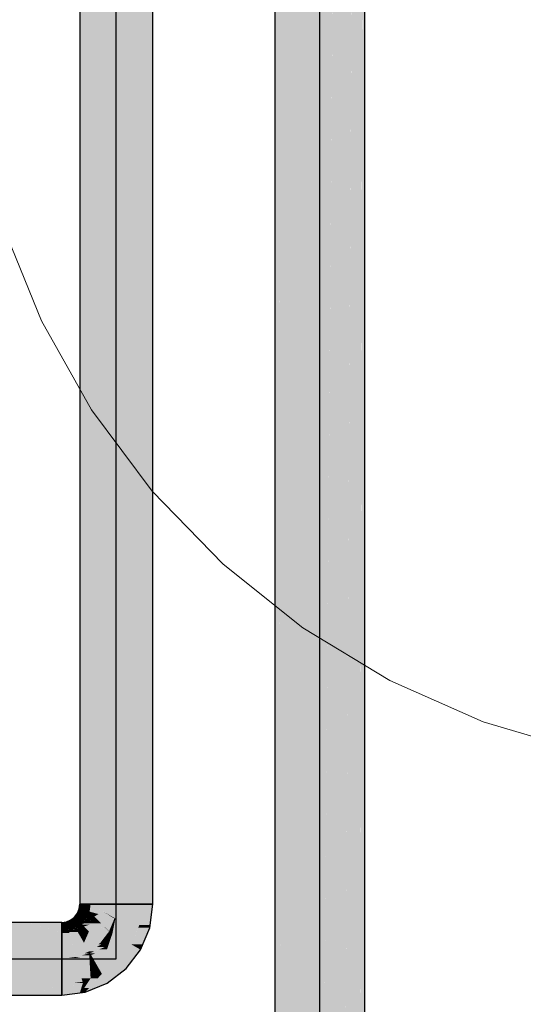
# Model space of a CAD drawing. Extents: x -132 to 668, y -61 to 533.
# Tile 34 of 111: x 38.43 to 46.03, y 131.89 to 146.77. Entities that reach past the tile are written whole.
import ezdxf
from ezdxf.lldxf.tags import DXFTag

# ---------------------------------------------------------------- set-up
doc = ezdxf.new("R2010")
doc.units = 0
doc.layers.get('0').update_dxf_attribs({"lineweight": 5})
doc.layers.add('0-Shading', color=7, linetype='Continuous', lineweight=5)
doc.layers.add('5_EG-BESTAND', color=7, linetype='Continuous', lineweight=25)
for name, color, linetype, lineweight, true_color in [('S_Kaltwasser-OG', 7, 'Continuous', 25, 0x005e00), ('S_Kaltwasser_Beschriftung-OG', 7, 'Continuous', 18, 0x005e00), ('S_Warmwasser-OG', 1, 'Continuous', 25, 0xff0000)]:
    doc.layers.add(name, color=color, linetype=linetype, lineweight=lineweight, true_color=true_color)
tags = doc.linetypes.add('ALL_S17', pattern=[0.0005, 0, -0.0005]).pattern_tags.tags
tags[6:7] = [DXFTag(74, 4), DXFTag(75, 0), DXFTag(340, '0'), DXFTag(46, 1.0), DXFTag(50, 0.0), DXFTag(44, 0.0), DXFTag(45, 0.0)]
tags[4:5] = [DXFTag(74, 4), DXFTag(75, 0), DXFTag(340, '0'), DXFTag(46, 1.0), DXFTag(50, 0.0), DXFTag(44, 0.0), DXFTag(45, 0.0)]

# ---------------------------------------------------------------- blocks, each defined once
blk = doc.blocks.new('Shading-A07AMLNE1N', base_point=(28.618, 123.824))
at = {"layer": '0-Shading', "color": 14, "true_color": 0xb00000}
for points in [[(39.336, 133.404), (39.498, 133.404), (39.336, 166.474)], [(39.498, 133.404), (39.336, 166.474), (39.498, 166.474)], [(40.275, 133.404), (40.436, 133.404), (40.275, 166.619)], [(40.436, 133.404), (40.275, 166.619), (40.436, 166.619)], [(32.634, 132.968), (39.061, 132.968), (32.634, 133.129)], [(39.061, 132.968), (32.634, 133.129), (38.559, 133.129)], [(39.061, 133.043), (39.061, 133.129), (38.559, 133.129)], [(39.061, 133.043), (38.828, 133.043), (38.559, 133.129)], [(39.061, 132.968), (39.061, 133.043), (38.828, 133.043)], [(32.634, 132.029), (38.559, 132.029), (32.634, 132.19)], [(38.559, 132.029), (32.634, 132.19), (39.061, 132.19)], [(38.559, 132.029), (39.061, 132.029), (39.061, 132.115)], [(38.559, 132.029), (39.061, 132.115), (38.828, 132.115)], [(39.061, 132.115), (38.828, 132.115), (39.061, 132.19)]]:
    blk.add_solid(points, dxfattribs=at)
at = {"layer": '0-Shading', "color": 1, "true_color": 0xf50000}
for points in [[(39.498, 133.404), (39.886, 133.404), (39.498, 166.619)], [(39.886, 133.404), (39.498, 166.619), (39.886, 166.619)], [(39.886, 133.404), (40.275, 133.404), (39.886, 166.619)], [(40.275, 133.404), (39.886, 166.619), (40.275, 166.619)], [(39.692, 133.291), (39.483, 133.291), (39.498, 133.404)], [(39.859, 133.195), (39.886, 133.404), (39.498, 133.404)], [(39.872, 133.191), (39.858, 133.191), (39.886, 133.404)], [(40.247, 133.187), (39.872, 133.187), (40.275, 133.404)], [(39.872, 133.187), (40.275, 133.404), (39.886, 133.404)], [(39.37, 133.096), (39.473, 133.166), (39.424, 133.166)], [(39.559, 133.117), (39.4, 133.117), (39.473, 133.166)], [(39.473, 133.166), (39.424, 133.166), (39.439, 133.186)], [(39.505, 133.186), (39.439, 133.186), (39.556, 133.218)], [(39.439, 133.186), (39.556, 133.218), (39.452, 133.218)], [(39.473, 133.166), (39.505, 133.186), (39.439, 133.186)], [(39.556, 133.218), (39.452, 133.218), (39.483, 133.291)], [(39.607, 133.166), (39.473, 133.166), (39.556, 133.218)], [(39.524, 133.137), (39.607, 133.166), (39.473, 133.166)], [(39.842, 133.195), (39.692, 133.291), (39.483, 133.291)], [(39.617, 133.255), (39.518, 133.255), (39.483, 133.291)], [(39.556, 133.218), (39.617, 133.255), (39.518, 133.255)], [(39.637, 133.137), (39.524, 133.137), (39.607, 133.166)], [(39.757, 133.218), (39.556, 133.218), (39.617, 133.255)], [(39.581, 133.193), (39.757, 133.218), (39.556, 133.218)], [(39.85, 133.193), (39.581, 133.193), (39.757, 133.218)], [(39.637, 133.137), (39.85, 133.193), (39.581, 133.193)], [(39.836, 133.137), (39.637, 133.137), (39.858, 133.191)], [(39.637, 133.137), (39.858, 133.191), (39.842, 133.191)], [(39.859, 133.195), (39.842, 133.195), (39.692, 133.291)], [(39.837, 133.012), (39.784, 133.012), (39.872, 133.187)], [(39.784, 133.012), (39.872, 133.187), (39.857, 133.187)], [(39.85, 133.193), (39.859, 133.195), (39.842, 133.195)], [(39.858, 133.191), (39.842, 133.191), (39.85, 133.193)], [(39.859, 133.193), (39.85, 133.193), (39.859, 133.195)], [(39.858, 133.191), (39.859, 133.193), (39.85, 133.193)], [(40.234, 133.09), (39.853, 133.09), (39.872, 133.187)], [(39.872, 133.187), (39.857, 133.187), (39.858, 133.191)], [(39.872, 133.187), (39.872, 133.191), (39.858, 133.191)], [(40.234, 133.09), (40.247, 133.187), (39.872, 133.187)], [(39.299, 132.993), (39.198, 132.993), (39.28, 133.026)], [(39.439, 133.026), (39.28, 133.026), (39.397, 133.068)], [(39.28, 133.026), (39.397, 133.068), (39.334, 133.068)], [(39.296, 132.998), (39.439, 133.026), (39.28, 133.026)], [(39.468, 132.998), (39.296, 132.998), (39.439, 133.026)], [(39.397, 133.068), (39.334, 133.068), (39.37, 133.096)], [(39.489, 133.096), (39.37, 133.096), (39.559, 133.117)], [(39.37, 133.096), (39.559, 133.117), (39.4, 133.117)], [(39.397, 133.068), (39.489, 133.096), (39.37, 133.096)], [(39.643, 133.068), (39.397, 133.068), (39.559, 133.117)], [(39.468, 132.998), (39.643, 133.068), (39.397, 133.068)], [(39.765, 132.998), (39.468, 132.998), (39.643, 133.068)], [(39.559, 133.117), (39.637, 133.137), (39.524, 133.137)], [(39.657, 133.117), (39.559, 133.117), (39.637, 133.137)], [(39.769, 132.996), (39.657, 133.117), (39.559, 133.117)], [(39.778, 132.995), (39.836, 133.137), (39.637, 133.137)], [(39.777, 132.996), (39.769, 132.996), (39.657, 133.117)], [(39.834, 132.995), (39.778, 132.995), (39.837, 133.012)], [(39.778, 132.995), (39.837, 133.012), (39.784, 133.012)], [(40.181, 132.962), (39.827, 132.962), (40.234, 133.09)], [(39.827, 132.962), (40.234, 133.09), (39.853, 133.09)], [(32.634, 132.579), (39.061, 132.579), (32.634, 132.968)], [(39.061, 132.579), (32.634, 132.968), (39.061, 132.968)], [(39.178, 132.968), (39.061, 132.968), (39.174, 132.983)], [(39.275, 132.607), (39.061, 132.607), (39.178, 132.968)], [(39.061, 132.607), (39.178, 132.968), (39.061, 132.968)], [(39.305, 132.983), (39.174, 132.983), (39.299, 132.993)], [(39.174, 132.983), (39.299, 132.993), (39.198, 132.993)], [(39.253, 132.69), (39.305, 132.983), (39.174, 132.983)], [(39.474, 132.69), (39.253, 132.69), (39.305, 132.983)], [(39.299, 132.993), (39.468, 132.998), (39.296, 132.998)], [(39.473, 132.993), (39.299, 132.993), (39.468, 132.998)], [(39.398, 132.821), (39.473, 132.993), (39.299, 132.993)], [(39.645, 132.821), (39.398, 132.821), (39.473, 132.993)], [(39.769, 132.996), (39.47, 132.996), (39.468, 132.998)], [(39.769, 132.996), (39.765, 132.998), (39.468, 132.998)], [(39.474, 132.992), (39.769, 132.996), (39.47, 132.996)], [(39.776, 132.992), (39.474, 132.992), (39.769, 132.996)], [(39.645, 132.821), (39.776, 132.992), (39.474, 132.992)], [(39.747, 132.821), (39.645, 132.821), (39.827, 132.962)], [(39.645, 132.821), (39.827, 132.962), (39.753, 132.962)], [(39.769, 132.79), (39.729, 132.79), (39.827, 132.962)], [(39.827, 132.962), (39.753, 132.962), (39.776, 132.992)], [(39.778, 132.995), (39.769, 132.995), (39.769, 132.996)], [(39.778, 132.995), (39.777, 132.996), (39.769, 132.996)], [(39.776, 132.992), (39.778, 132.995), (39.769, 132.995)], [(40.113, 132.797), (39.771, 132.797), (39.827, 132.962)], [(39.833, 132.992), (39.776, 132.992), (39.834, 132.995)], [(39.776, 132.992), (39.834, 132.995), (39.778, 132.995)], [(39.827, 132.962), (39.833, 132.992), (39.776, 132.992)], [(40.113, 132.797), (40.181, 132.962), (39.827, 132.962)], [(39.474, 132.69), (39.645, 132.821), (39.398, 132.821)], [(39.474, 132.69), (39.665, 132.8), (39.618, 132.8)], [(39.549, 132.69), (39.474, 132.69), (39.71, 132.756)], [(39.474, 132.69), (39.71, 132.756), (39.589, 132.756)], [(39.58, 132.664), (39.489, 132.664), (39.745, 132.721)], [(39.489, 132.664), (39.745, 132.721), (39.624, 132.721)], [(39.704, 132.638), (39.504, 132.638), (39.745, 132.721)], [(39.71, 132.756), (39.589, 132.756), (39.665, 132.8)], [(39.665, 132.8), (39.618, 132.8), (39.645, 132.821)], [(39.745, 132.721), (39.624, 132.721), (39.71, 132.756)], [(39.71, 132.756), (39.747, 132.821), (39.645, 132.821)], [(39.92, 132.546), (39.658, 132.546), (39.745, 132.721)], [(39.757, 132.756), (39.71, 132.756), (39.769, 132.79)], [(39.71, 132.756), (39.769, 132.79), (39.729, 132.79)], [(39.745, 132.721), (39.757, 132.756), (39.71, 132.756)], [(40.054, 132.721), (39.745, 132.721), (40.113, 132.797)], [(39.745, 132.721), (40.113, 132.797), (39.771, 132.797)], [(39.92, 132.546), (40.054, 132.721), (39.745, 132.721)], [(32.634, 132.19), (39.061, 132.19), (32.634, 132.579)], [(39.061, 132.19), (32.634, 132.579), (39.061, 132.579)], [(39.061, 132.579), (39.275, 132.607), (39.061, 132.607)], [(39.283, 132.579), (39.061, 132.579), (39.279, 132.593)], [(39.061, 132.579), (39.279, 132.593), (39.17, 132.593)], [(39.376, 132.231), (39.061, 132.231), (39.283, 132.579)], [(39.061, 132.231), (39.283, 132.579), (39.061, 132.579)], [(39.279, 132.593), (39.17, 132.593), (39.275, 132.607)], [(39.275, 132.607), (39.474, 132.69), (39.253, 132.69)], [(39.275, 132.607), (39.476, 132.661), (39.405, 132.661)], [(39.348, 132.607), (39.275, 132.607), (39.477, 132.633)], [(39.275, 132.607), (39.477, 132.633), (39.371, 132.633)], [(39.279, 132.593), (39.348, 132.607), (39.275, 132.607)], [(39.48, 132.593), (39.279, 132.593), (39.477, 132.633)], [(39.362, 132.282), (39.48, 132.593), (39.279, 132.593)], [(39.498, 132.282), (39.362, 132.282), (39.48, 132.593)], [(39.477, 132.633), (39.371, 132.633), (39.476, 132.661)], [(39.476, 132.661), (39.405, 132.661), (39.474, 132.69)], [(39.489, 132.664), (39.475, 132.664), (39.474, 132.69)], [(39.489, 132.664), (39.549, 132.69), (39.474, 132.69)], [(39.476, 132.661), (39.489, 132.664), (39.475, 132.664)], [(39.491, 132.661), (39.476, 132.661), (39.489, 132.664)], [(39.477, 132.638), (39.491, 132.661), (39.476, 132.661)], [(39.504, 132.638), (39.477, 132.638), (39.491, 132.661)], [(39.507, 132.633), (39.477, 132.633), (39.504, 132.638)], [(39.477, 132.633), (39.504, 132.638), (39.477, 132.638)], [(39.488, 132.451), (39.507, 132.633), (39.477, 132.633)], [(39.611, 132.451), (39.488, 132.451), (39.507, 132.633)], [(39.504, 132.638), (39.58, 132.664), (39.489, 132.664)], [(39.611, 132.451), (39.704, 132.638), (39.504, 132.638)], [(39.498, 132.282), (39.611, 132.451), (39.488, 132.451)], [(39.668, 132.353), (39.545, 132.353), (39.611, 132.451)], [(39.797, 132.451), (39.611, 132.451), (39.92, 132.546)], [(39.611, 132.451), (39.92, 132.546), (39.658, 132.546)], [(39.668, 132.353), (39.797, 132.451), (39.611, 132.451)], [(39.376, 132.231), (39.498, 132.282), (39.362, 132.282)], [(39.498, 132.282), (39.668, 132.353), (39.545, 132.353)], [(39.061, 132.19), (39.376, 132.231), (39.061, 132.231)]]:
    blk.add_solid(points, dxfattribs=at)
at = {"layer": '0-Shading', "color": 98, "true_color": 0x003b00}
for points in [[(43.548, 122.739), (43.639, 122.739), (43.639, 166.619)], [(43.548, 122.739), (43.638, 166.389), (43.548, 166.389)], [(42.279, 122.739), (42.37, 122.739), (42.279, 165.732)], [(42.37, 122.739), (42.279, 165.732), (42.28, 165.732)], [(42.37, 122.739), (42.326, 165.218), (42.281, 165.218)], [(42.37, 122.739), (42.37, 164.299), (42.327, 164.299)]]:
    blk.add_solid(points, dxfattribs=at)
at = {"layer": '0-Shading', "color": 98, "true_color": 0x005000}
for points in [[(43.299, 122.739), (43.548, 122.739), (43.548, 166.389)], [(43.299, 122.739), (43.544, 165.744), (43.299, 165.744)], [(42.37, 122.739), (42.619, 122.739), (42.37, 164.299)], [(42.619, 122.739), (42.37, 164.299), (42.428, 164.299)], [(42.619, 122.739), (42.619, 164.299), (42.428, 164.299)]]:
    blk.add_solid(points, dxfattribs=at)
at = {"layer": '0-Shading', "color": 98, "true_color": 0x005c00}
for points in [[(42.959, 122.739), (43.299, 122.739), (43.299, 165.744)], [(42.619, 122.739), (42.959, 122.739), (42.619, 164.514)], [(42.959, 122.739), (42.619, 164.514), (42.959, 164.514)], [(42.959, 122.739), (43.289, 164.514), (42.959, 164.514)]]:
    blk.add_solid(points, dxfattribs=at)
at = {"layer": '0-Shading', "color": 14, "true_color": 0xaf0000}
for points in [[(39.48, 133.292), (39.31, 133.292), (39.327, 133.333)], [(39.486, 133.333), (39.327, 133.333), (39.498, 133.404)], [(39.327, 133.333), (39.498, 133.404), (39.336, 133.404)], [(39.48, 133.292), (39.486, 133.333), (39.327, 133.333)], [(39.483, 133.292), (39.48, 133.292), (39.498, 133.404)], [(40.395, 133.09), (40.234, 133.09), (40.436, 133.404)], [(40.234, 133.09), (40.436, 133.404), (40.275, 133.404)], [(39.215, 133.138), (39.133, 133.138), (39.199, 133.166)], [(39.3, 133.166), (39.199, 133.166), (39.256, 133.21)], [(39.229, 133.113), (39.3, 133.166), (39.199, 133.166)], [(39.352, 133.113), (39.229, 133.113), (39.3, 133.166)], [(39.398, 133.21), (39.256, 133.21), (39.3, 133.267)], [(39.274, 133.192), (39.398, 133.21), (39.256, 133.21)], [(39.429, 133.192), (39.274, 133.192), (39.398, 133.21)], [(39.352, 133.113), (39.429, 133.192), (39.274, 133.192)], [(39.467, 133.267), (39.3, 133.267), (39.48, 133.292)], [(39.3, 133.267), (39.48, 133.292), (39.31, 133.292)], [(39.429, 133.192), (39.467, 133.267), (39.3, 133.267)], [(39.363, 133.113), (39.352, 133.113), (39.434, 133.189)], [(39.352, 133.113), (39.434, 133.189), (39.426, 133.189)], [(39.372, 133.108), (39.358, 133.108), (39.439, 133.186)], [(39.358, 133.108), (39.439, 133.186), (39.431, 133.186)], [(39.373, 133.1), (39.366, 133.1), (39.439, 133.186)], [(39.434, 133.189), (39.426, 133.189), (39.429, 133.192)], [(39.435, 133.192), (39.429, 133.192), (39.483, 133.291)], [(39.429, 133.192), (39.483, 133.291), (39.479, 133.291)], [(39.434, 133.189), (39.435, 133.192), (39.429, 133.192)], [(39.439, 133.186), (39.431, 133.186), (39.434, 133.189)], [(39.44, 133.189), (39.434, 133.189), (39.483, 133.291)], [(39.439, 133.186), (39.44, 133.189), (39.434, 133.189)], [(39.483, 133.291), (39.479, 133.291), (39.48, 133.292)], [(39.483, 133.291), (39.483, 133.292), (39.48, 133.292)], [(39.135, 133.129), (39.061, 133.129), (39.133, 133.138)], [(39.158, 133.043), (39.061, 133.043), (39.135, 133.129)], [(39.061, 133.043), (39.135, 133.129), (39.061, 133.129)], [(39.159, 133.039), (39.158, 133.043), (39.061, 133.043)], [(39.159, 133.039), (39.061, 133.039), (39.061, 133.043)], [(39.174, 132.986), (39.061, 132.986), (39.159, 133.039)], [(39.061, 132.986), (39.159, 133.039), (39.061, 133.039)], [(39.153, 133.062), (39.215, 133.138), (39.133, 133.138)], [(39.259, 133.062), (39.153, 133.062), (39.215, 133.138)], [(39.159, 133.039), (39.259, 133.062), (39.153, 133.062)], [(39.272, 133.039), (39.159, 133.039), (39.259, 133.062)], [(39.16, 133.037), (39.272, 133.039), (39.159, 133.039)], [(39.274, 133.037), (39.16, 133.037), (39.272, 133.039)], [(39.174, 132.986), (39.274, 133.037), (39.16, 133.037)], [(39.181, 132.986), (39.174, 132.986), (39.28, 133.026)], [(39.174, 132.986), (39.28, 133.026), (39.254, 133.026)], [(39.259, 133.062), (39.352, 133.113), (39.229, 133.113)], [(39.28, 133.026), (39.254, 133.026), (39.274, 133.037)], [(39.299, 133.062), (39.259, 133.062), (39.352, 133.113)], [(39.274, 133.037), (39.299, 133.062), (39.259, 133.062)], [(39.293, 133.037), (39.274, 133.037), (39.37, 133.096)], [(39.274, 133.037), (39.366, 133.093), (39.331, 133.093)], [(39.28, 133.026), (39.293, 133.037), (39.274, 133.037)], [(39.331, 133.093), (39.358, 133.108), (39.347, 133.108)], [(39.366, 133.093), (39.331, 133.093), (39.37, 133.096)], [(39.331, 133.093), (39.37, 133.096), (39.336, 133.096)], [(39.37, 133.096), (39.336, 133.096), (39.358, 133.108)], [(39.358, 133.108), (39.347, 133.108), (39.352, 133.113)], [(39.358, 133.108), (39.363, 133.113), (39.352, 133.113)], [(39.366, 133.1), (39.372, 133.108), (39.358, 133.108)], [(39.37, 133.096), (39.373, 133.1), (39.366, 133.1)], [(40.286, 132.797), (40.113, 132.797), (40.39, 133.048)], [(40.113, 132.797), (40.39, 133.048), (40.217, 133.048)], [(40.39, 133.048), (40.217, 133.048), (40.234, 133.09)], [(40.39, 133.048), (40.395, 133.09), (40.234, 133.09)], [(39.061, 132.968), (39.174, 132.986), (39.061, 132.986)], [(39.061, 132.968), (39.174, 132.983), (39.155, 132.983)], [(39.174, 132.983), (39.155, 132.983), (39.174, 132.986)], [(39.174, 132.983), (39.181, 132.986), (39.174, 132.986)], [(40.121, 132.546), (39.92, 132.546), (40.252, 132.717)], [(39.92, 132.546), (40.252, 132.717), (40.051, 132.717)], [(40.252, 132.717), (40.051, 132.717), (40.113, 132.797)], [(40.252, 132.717), (40.286, 132.797), (40.113, 132.797)], [(39.931, 132.353), (39.668, 132.353), (40.034, 132.432)], [(39.668, 132.353), (40.034, 132.432), (39.771, 132.432)], [(40.034, 132.432), (39.771, 132.432), (39.92, 132.546)], [(40.034, 132.432), (40.121, 132.546), (39.92, 132.546)], [(39.413, 132.231), (39.376, 132.231), (39.498, 132.282)], [(39.451, 132.212), (39.381, 132.212), (39.498, 132.282)], [(39.474, 132.138), (39.401, 132.138), (39.604, 132.282)], [(39.401, 132.138), (39.604, 132.282), (39.498, 132.282)], [(39.604, 132.282), (39.498, 132.282), (39.668, 132.353)], [(39.749, 132.213), (39.542, 132.213), (39.668, 132.353)], [(39.749, 132.213), (39.931, 132.353), (39.668, 132.353)], [(39.352, 132.115), (39.061, 132.115), (39.381, 132.212)], [(39.308, 132.19), (39.061, 132.19), (39.381, 132.212)], [(39.061, 132.19), (39.381, 132.212), (39.229, 132.212)], [(39.061, 132.115), (39.308, 132.19), (39.061, 132.19)], [(39.336, 132.065), (39.061, 132.065), (39.352, 132.115)], [(39.061, 132.065), (39.352, 132.115), (39.061, 132.115)], [(39.381, 132.212), (39.229, 132.212), (39.376, 132.231)], [(39.336, 132.065), (39.401, 132.138), (39.358, 132.138)], [(39.417, 132.076), (39.346, 132.076), (39.401, 132.138)], [(39.401, 132.138), (39.358, 132.138), (39.381, 132.212)], [(39.381, 132.212), (39.413, 132.231), (39.376, 132.231)], [(39.401, 132.138), (39.451, 132.212), (39.381, 132.212)], [(39.417, 132.076), (39.474, 132.138), (39.401, 132.138)], [(39.417, 132.076), (39.749, 132.213), (39.542, 132.213)], [(39.061, 132.029), (39.336, 132.065), (39.061, 132.065)], [(39.336, 132.065), (39.417, 132.076), (39.346, 132.076)]]:
    blk.add_solid(points, dxfattribs=at)
blk = doc.blocks.new('Referenz-A07AMLO71N', base_point=(-89.161, -60.051))
at = {"layer": '5_EG-BESTAND', "color": 0, "linetype": 'ALL_S17', "lineweight": 13, "ltscale": 0.13}
for p, q in [((38.178, 143.642), (38.755, 142.216)), ((38.755, 142.216), (39.509, 140.876)), ((39.509, 140.876), (40.429, 139.644)), ((40.429, 139.644), (41.499, 138.54)), ((41.499, 138.54), (42.701, 137.581)), ((42.701, 137.581), (44.016, 136.784)), ((44.016, 136.784), (45.422, 136.161)), ((45.422, 136.161), (46.896, 135.724))]:
    blk.add_line(p, q, dxfattribs=at)
blk = doc.blocks.new('Sanpress INOX-A07AMLQ31N', base_point=(29.081, 122.399))
at = {"color": 0, "linetype": 'ByBlock', "lineweight": -2, "ltscale": 0.25}
for p, q in [((39.886, 132.579), (39.886, 166.019)), ((31.809, 132.579), (39.886, 132.579))]:
    blk.add_line(p, q, dxfattribs=at)
blk = doc.blocks.new('Sanpress INOX-A07AMLQ71N', base_point=(29.085, 121.118))
at = {"color": 0, "linetype": 'ByBlock', "lineweight": -2, "ltscale": 0.25}
blk.add_line((42.959, 121.718), (42.959, 166.019), dxfattribs=at)
blk = doc.blocks.new('Bauteilbeschriftung-A07AMLQ91N', base_point=(22.858, 139.793))
at = {"color": 0, "linetype": 'ByBlock', "lineweight": -2, "ltscale": 0.18}
blk.add_line((42.959, 194.054), (42.959, 139.793), dxfattribs=at)
blk = doc.blocks.new('Geometrie-A07AMLQB1N', base_point=(28.405, -26.429))
at = {"layer": 'S_Kaltwasser-OG'}
for p, q in [((42.279, 166.619), (42.279, 122.738)), ((43.639, 122.738), (43.639, 166.619))]:
    blk.add_line(p, q, dxfattribs=at)
at = {"layer": 'S_Warmwasser-OG'}
for p, q in [((39.336, 166.619), (39.336, 133.404)), ((40.436, 133.404), (40.436, 166.619)), ((39.3, 133.267), (39.327, 133.333)), ((39.327, 133.333), (39.336, 133.404)), ((39.355, 133.404), (39.336, 133.404)), ((39.336, 133.404), (39.355, 133.404)), ((39.336, 133.404), (39.659, 133.404)), ((39.41, 133.404), (39.355, 133.404)), ((39.355, 133.404), (39.41, 133.404)), ((39.498, 133.404), (39.41, 133.404)), ((39.41, 133.404), (39.498, 133.404)), ((39.611, 133.404), (39.498, 133.404)), ((39.498, 133.404), (39.611, 133.404)), ((39.744, 133.404), (39.611, 133.404)), ((39.611, 133.404), (39.744, 133.404)), ((39.659, 133.404), (40.114, 133.404)), ((39.886, 133.404), (39.744, 133.404)), ((39.744, 133.404), (39.886, 133.404)), ((40.029, 133.404), (39.886, 133.404)), ((39.886, 133.404), (40.029, 133.404)), ((40.161, 133.404), (40.029, 133.404)), ((40.029, 133.404), (40.161, 133.404)), ((40.114, 133.404), (40.436, 133.404)), ((40.275, 133.404), (40.161, 133.404)), ((40.161, 133.404), (40.275, 133.404)), ((40.363, 133.404), (40.275, 133.404)), ((40.275, 133.404), (40.363, 133.404)), ((40.418, 133.404), (40.363, 133.404)), ((40.363, 133.404), (40.418, 133.404)), ((40.39, 133.048), (40.436, 133.404)), ((40.436, 133.404), (40.418, 133.404)), ((40.418, 133.404), (40.436, 133.404)), ((39.133, 133.138), (39.199, 133.166)), ((39.199, 133.166), (39.256, 133.21)), ((39.256, 133.21), (39.3, 133.267)), ((39.061, 133.129), (32.634, 133.129)), ((39.061, 133.129), (39.133, 133.138)), ((39.061, 133.11), (39.061, 133.129)), ((39.061, 133.129), (39.061, 133.11)), ((39.061, 133.129), (39.061, 132.807)), ((39.061, 133.055), (39.061, 133.11)), ((39.061, 133.11), (39.061, 133.055)), ((39.061, 132.968), (39.061, 133.055)), ((39.061, 133.055), (39.061, 132.968)), ((40.252, 132.717), (40.39, 133.048)), ((39.061, 132.854), (39.061, 132.968)), ((39.061, 132.968), (39.061, 132.854)), ((39.061, 132.721), (39.061, 132.854)), ((39.061, 132.854), (39.061, 132.721)), ((39.061, 132.807), (39.061, 132.351)), ((39.061, 132.579), (39.061, 132.721)), ((39.061, 132.721), (39.061, 132.579)), ((40.034, 132.432), (40.252, 132.717)), ((39.061, 132.437), (39.061, 132.579)), ((39.061, 132.579), (39.061, 132.437)), ((39.061, 132.304), (39.061, 132.437)), ((39.061, 132.437), (39.061, 132.304)), ((39.749, 132.213), (40.034, 132.432)), ((39.061, 132.351), (39.061, 132.029)), ((39.061, 132.19), (39.061, 132.304)), ((39.061, 132.304), (39.061, 132.19)), ((39.061, 132.103), (39.061, 132.19)), ((39.061, 132.19), (39.061, 132.103)), ((39.417, 132.076), (39.749, 132.213)), ((32.634, 132.029), (39.061, 132.029)), ((39.061, 132.048), (39.061, 132.103)), ((39.061, 132.103), (39.061, 132.048)), ((39.061, 132.029), (39.417, 132.076)), ((39.061, 132.029), (39.061, 132.048)), ((39.061, 132.048), (39.061, 132.029))]:
    blk.add_line(p, q, dxfattribs=at)

msp = doc.modelspace()

# ---------------------------------------------------------------- block references
at = {"color": 251, "lineweight": 25, "ltscale": 0.25, "true_color": 0x585858}
msp.add_blockref('Referenz-A07AMLO71N', (-89.161, -60.051), dxfattribs=at)
msp.add_blockref('Shading-A07AMLNE1N', (28.618, 123.824))
at = {"linetype": 'Continuous', "ltscale": 0.13}
msp.add_blockref('Geometrie-A07AMLQB1N', (28.405, -26.429), dxfattribs=at)
at = {"layer": 'S_Kaltwasser-OG', "ltscale": 0.25}
msp.add_blockref('Sanpress INOX-A07AMLQ71N', (29.085, 121.118), dxfattribs=at)
at = {"layer": 'S_Kaltwasser_Beschriftung-OG', "ltscale": 0.18}
msp.add_blockref('Bauteilbeschriftung-A07AMLQ91N', (22.858, 139.793), dxfattribs=at)
at = {"layer": 'S_Warmwasser-OG', "ltscale": 0.25}
msp.add_blockref('Sanpress INOX-A07AMLQ31N', (29.081, 122.399), dxfattribs=at)

doc.saveas('drawing.dxf')
